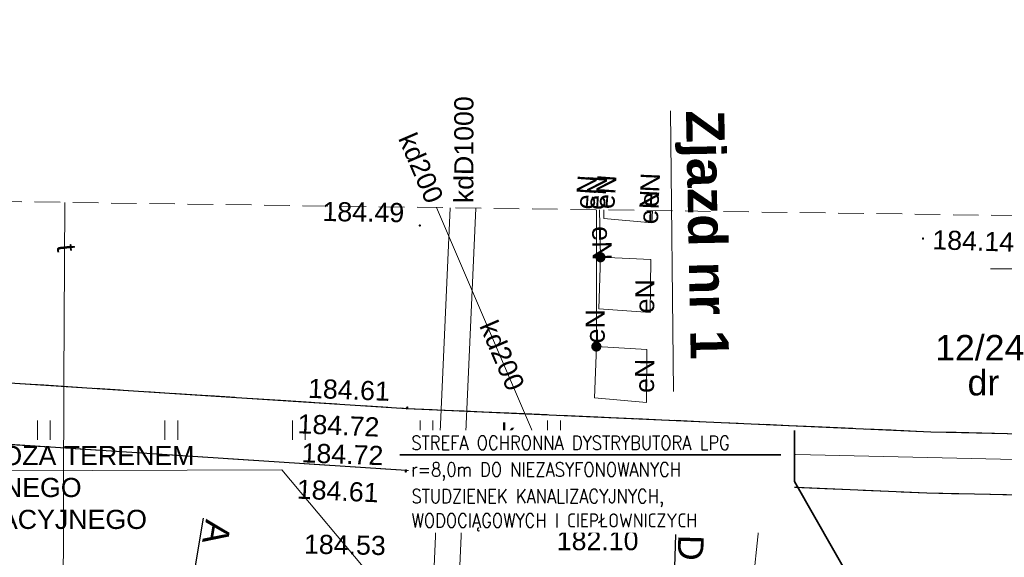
# Model space of a CAD drawing. Extents: x 8014 to 6635291, y -5609 to 5765892.
# Tile 33 of 158: x 6601109 to 6601148, y 5731839 to 5731860. Entities that reach past the tile are written whole.
import ezdxf
from ezdxf.enums import TextEntityAlignment as Align

# ---------------------------------------------------------------- set-up
doc = ezdxf.new("R2010")
doc.units = 0
doc.linetypes.add('PRZER2-1', pattern=[1.5, 1, -0.5])
doc.linetypes.add('PRZER3-1', pattern=[2, 1.5, -0.5])
doc.layers.get('0').update_dxf_attribs({"linetype": 'CONTINUOUS'})
for name, color, linetype, lineweight in [('!m_linie przekrojowe', 170, 'CONTINUOUS', 20), ('EGDE_O', 7, 'CONTINUOUS', 18), ('GSLKRW', 7, 'CONTINUOUS', 25), ('GSPWPS', 7, 'CONTINUOUS', 13), ('GSPWPS_O', 7, 'CONTINUOUS', 13), ('GSSKOA', 7, 'CONTINUOUS', 18), ('GSSUTR', 7, 'CONTINUOUS', 18), ('GUPIWZ', 7, 'CONTINUOUS', 18), ('GUPIWZ_O', 7, 'CONTINUOUS', 18), ('GUPPRZ_O', 7, 'CONTINUOUS', 18), ('OPIS', 7, 'CONTINUOUS', 0), ('Ramka sekcyjna', 7, 'CONTINUOUS', 18), ('T_odn', 7, 'CONTINUOUS', 35)]:
    doc.layers.add(name, color=color, linetype=linetype, lineweight=lineweight)
for name, color, linetype in [('_WIDOK', 255, 'CONTINUOUS'), ('a_zieleń', 80, 'CONTINUOUS'), ('T_opisy', 7, 'CONTINUOUS')]:
    doc.layers.add(name, color=color, linetype=linetype)
for name, color, linetype, lineweight, true_color in [('EGUG_O', 7, 'CONTINUOUS', 18, 0x008000), ('GOSRBG', 4, 'CONTINUOUS', 35, 0x00ffff), ('GULEPR', 1, 'CONTINUOUS', 18, 0xff0000), ('GULEPR_O', 1, 'CONTINUOUS', 18, 0xff0000), ('GULKPR', 7, 'CONTINUOUS', 18, 0x803300), ('GULKPR_O', 7, 'CONTINUOUS', 18, 0x803300), ('GULTPR', 7, 'CONTINUOUS', 18, 0xff9100), ('GULTPR_O', 7, 'CONTINUOUS', 18, 0xff9100), ('GUPEUT', 1, 'CONTINUOUS', 18, 0xff0000), ('GUPKSD', 7, 'CONTINUOUS', 18, 0x803300), ('SUEP_O', 1, 'CONTINUOUS', 18, 0xff0000), ('SUKP_O', 7, 'CONTINUOUS', 18, 0x803300)]:
    doc.layers.add(name, color=color, linetype=linetype, lineweight=lineweight, true_color=true_color)
doc.styles.add('Arial', font='arial.ttf')
doc.styles.add('WYM--ROMANSSHX-08', font='ROMANS.SHX', dxfattribs={"width": 0.8})

# ---------------------------------------------------------------- blocks, each defined once
blk = doc.blocks.new('D_GUPKSD1_1')
at = {"color": 0}
blk.add_lwpolyline([(0, 0.25), (0.064705, 0.241481), (0.125, 0.216506), (0.176777, 0.176777), (0.216506, 0.125), (0.241481, 0.064705), (0.25, 0), (0.241481, -0.064705), (0.216506, -0.125), (0.176777, -0.176777), (0.125, -0.216506), (0.064705, -0.241481), (0, -0.25), (-0.064705, -0.241481), (-0.125, -0.216506), (-0.176777, -0.176777), (-0.216506, -0.125), (-0.241481, -0.064705), (-0.25, 0), (-0.241481, 0.064705), (-0.216506, 0.125), (-0.176777, 0.176777), (-0.125, 0.216506), (-0.064705, 0.241481)], close=True, dxfattribs=at)
blk = doc.blocks.new('D_GUPIWZ1_1')
at = {"color": 0}
blk.add_lwpolyline([(0, 0.25), (0.064705, 0.241481), (0.125, 0.216506), (0.176777, 0.176777), (0.216506, 0.125), (0.241481, 0.064705), (0.25, 0), (0.241481, -0.064705), (0.216506, -0.125), (0.176777, -0.176777), (0.125, -0.216506), (0.064705, -0.241481), (0, -0.25), (-0.064705, -0.241481), (-0.125, -0.216506), (-0.176777, -0.176777), (-0.216506, -0.125), (-0.241481, -0.064705), (-0.25, 0), (-0.241481, 0.064705), (-0.216506, 0.125), (-0.176777, 0.176777), (-0.125, 0.216506), (-0.064705, 0.241481)], close=True, dxfattribs=at)
blk = doc.blocks.new('D_GUPEUT1')
blk.add_hatch(color=0).paths.add_polyline_path([(-0.2, 0), (-0.193185, -0.051764), (-0.173205, -0.1), (-0.141421, -0.141421), (-0.1, -0.173205), (-0.051764, -0.193185), (0, -0.2), (0.051764, -0.193185), (0.1, -0.173205), (0.141421, -0.141421), (0.173205, -0.1), (0.193185, -0.051764), (0.2, 0), (0.193185, 0.051764), (0.173205, 0.1), (0.141421, 0.141421), (0.1, 0.173205), (0.051764, 0.193185), (0, 0.2), (-0.051764, 0.193185), (-0.1, 0.173205), (-0.141421, 0.141421), (-0.173205, 0.1), (-0.193185, 0.051764)])
blk = doc.blocks.new('D_GSPWPS1')
blk.add_hatch(color=0).paths.add_polyline_path([(-0.045, 0), (-0.043467, -0.011647), (-0.038971, -0.0225), (-0.03182, -0.03182), (-0.0225, -0.038971), (-0.011647, -0.043467), (0, -0.045), (0.011647, -0.043467), (0.0225, -0.038971), (0.03182, -0.03182), (0.038971, -0.0225), (0.043467, -0.011647), (0.045, 0), (0.043467, 0.011647), (0.038971, 0.0225), (0.03182, 0.03182), (0.0225, 0.038971), (0.011647, 0.043467), (0, 0.045), (-0.011647, 0.043467), (-0.0225, 0.038971), (-0.03182, 0.03182), (-0.038971, 0.0225), (-0.043467, 0.011647)])
blk = doc.blocks.new('D_GSSUTR1')
at = {"color": 0}
for points in [[(-0.25666, 0.36165), (-0.25666, -0.38835)], [(0.24334, -0.38835), (0.24334, 0.36165)]]:
    blk.add_lwpolyline(points, dxfattribs=at)

msp = doc.modelspace()

# ---------------------------------------------------------------- hatches: boundary and pattern name
at = {"layer": 'a_zieleń', "transparency": 33554687}
h = msp.add_hatch(dxfattribs=at)
h.set_pattern_fill('ANSI31', color=256, scale=2, angle=0.5416)
h.set_pattern_definition([(45.54155787, (6600987.53512, 5732094.77134), (-0.1784396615, 0.175097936), [])])
edge = h.paths.add_edge_path()
edge.add_line((6601184.523, 5731785.715), (6601184.767, 5731785.473))
edge.add_line((6601184.767, 5731785.473), (6601208.79, 5731802.27))
edge.add_line((6601208.79, 5731802.27), (6601211.05, 5731814.48))
edge.add_line((6601211.05, 5731814.48), (6601142.151, 5731813.823))
edge.add_arc((6601143.698, 5731819.102), 5.501, 253.6603, 270.5475)
edge.add_line((6601143.751, 5731813.601), (6601191.034, 5731814.053))
edge.add_arc((6601191.122, 5731812.113), 1.942, 359.8374, 92.594, ccw=False)
edge.add_line((6601193.063, 5731812.108), (6601193.074, 5731811.004))
edge.add_line((6601193.074, 5731811.004), (6601197.383, 5731811.045))
edge.add_line((6601197.383, 5731811.045), (6601197.425, 5731806.621))
edge.add_line((6601197.425, 5731806.621), (6601199.732, 5731806.642))
edge.add_line((6601199.732, 5731806.642), (6601199.803, 5731799.171))
edge.add_line((6601199.803, 5731799.171), (6601197.516, 5731797.165))
edge.add_line((6601197.516, 5731797.165), (6601194.216, 5731797.133))
edge.add_line((6601194.216, 5731797.133), (6601194.251, 5731793.47))
edge.add_arc((6601191.538, 5731793.658), 2.72, 281.0894, 356.0358, ccw=False)
edge.add_line((6601192.061, 5731790.989), (6601185.152, 5731786.156))
edge.add_arc((71774552.687, -87417922.681), 113685689.918, 124.97904394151, 124.97904432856)
h.paths.add_polyline_path([(6601204.906, 5731809.178), (6601202.577, 5731808.579), (6601203.741, 5731808.879)], flags=16)

# ---------------------------------------------------------------- linework, layer by layer
at = {"layer": '!m_linie przekrojowe', "color": 0}
msp.add_lwpolyline([(6601135.069, 5731845.192), (6601134.953, 5731856.191)], dxfattribs=at)
at = {"layer": '!m_linie przekrojowe', "lineweight": 25}
msp.add_lwpolyline([(6601116.161, 5731837.261), (6601116.653, 5731840.22)], dxfattribs=at)
at = {"layer": 'GOSRBG', "color": 8, "linetype": 'PRZER2-1', "lineweight": 18, "elevation": 10.04}
msp.add_lwpolyline([(6601299.084, 5731734.247), (6601325.67, 5731736.853), (6601330.011, 5731849.566), (6601060.655, 5731853.302), (6601096.398, 5731719.42), (6601107.997, 5731690.995)], close=True, dxfattribs=at)
at = {"layer": 'GSLKRW', "color": 8, "linetype": 'Continuous', "lineweight": 25, "elevation": 10.18}
msp.add_lwpolyline([(6601164.97, 5731840.783), (6601144.999, 5731841.203), (6601124.591, 5731842.096), (6601106.062, 5731843.303), (6601093.63, 5731844.263), (6601092.637, 5731844.339), (6601085.625, 5731844.941), (6601084.552, 5731845.067), (6601080.864, 5731845.681, -0.925805), (6601081.325, 5731847.676), (6601084.855, 5731847.418), (6601085.84, 5731847.338), (6601092.777, 5731846.74), (6601093.821, 5731846.636), (6601106.408, 5731845.701), (6601124.621, 5731844.526), (6601145.154, 5731843.61), (6601154.722, 5731843.395)], format="xyb", dxfattribs=at)
at = {"layer": 'GSSKOA', "color": 8, "linetype": 'PRZER3-1', "lineweight": 18, "elevation": 10.18}
msp.add_lwpolyline([(6601081.325, 5731847.676), (6601084.855, 5731847.418), (6601085.84, 5731847.338), (6601087.9, 5731847.16), (6601092.777, 5731846.74), (6601093.821, 5731846.636), (6601106.408, 5731845.701), (6601124.621, 5731844.526), (6601145.154, 5731843.61), (6601154.722, 5731843.395), (6601164.716, 5731843.565), (6601185.236, 5731845.561, -0.022667), (6601196.957, 5731846.674, -0.016793), (6601205.157, 5731846.59), (6601224.725, 5731845.936), (6601244.731, 5731845.434)], format="xyb", dxfattribs=at)
msp.add_lwpolyline([(6601244.525, 5731841.414), (6601224.996, 5731841.225), (6601204.905, 5731841.032), (6601184.86, 5731840.79), (6601164.97, 5731840.783), (6601144.999, 5731841.203), (6601124.591, 5731842.096), (6601106.062, 5731843.303), (6601093.63, 5731844.263), (6601092.637, 5731844.339), (6601087.652, 5731844.767), (6601085.625, 5731844.941), (6601084.552, 5731845.067), (6601080.864, 5731845.681)], dxfattribs=at)
at = {"layer": 'GSSUTR', "color": 8, "linetype": 'PRZER2-1', "lineweight": 18, "elevation": 10.1}
msp.add_lwpolyline([(6601164.97, 5731840.783), (6601144.999, 5731841.203), (6601124.591, 5731842.096), (6601106.062, 5731843.303), (6601093.63, 5731844.263), (6601092.637, 5731844.339), (6601087.652, 5731844.767), (6601087.672, 5731844.955), (6601087.888, 5731847.041), (6601087.9, 5731847.16), (6601092.777, 5731846.74), (6601093.821, 5731846.636), (6601106.408, 5731845.701), (6601124.621, 5731844.526), (6601145.154, 5731843.61), (6601154.722, 5731843.395)], dxfattribs=at)
at = {"layer": 'GULEPR', "color": 8, "linetype": 'Continuous', "lineweight": 18, "elevation": 10.14}
for points in [[(6601132.06, 5731852.312), (6601132.05, 5731846.95)], [(6601132.174, 5731852.31), (6601132.21, 5731850.45)], [(6601134.251, 5731852.281), (6601134.23, 5731851.8), (6601132.34, 5731851.97), (6601132.349, 5731852.308)]]:
    msp.add_lwpolyline(points, dxfattribs=at)
for points in [[(6601132.21, 5731850.45), (6601134.18, 5731850.36), (6601134.16, 5731848.29), (6601132.15, 5731848.43)], [(6601132.05, 5731846.95), (6601134.03, 5731846.84), (6601134.01, 5731844.76), (6601131.98, 5731844.94)]]:
    msp.add_lwpolyline(points, close=True, dxfattribs=at)
at = {"layer": 'GULKPR', "color": 8, "linetype": 'Continuous', "lineweight": 18, "elevation": 10.14}
for points in [[(6601099.224, 5731712.494), (6601108.572, 5731718.328), (6601112.158, 5731720.57), (6601161.723, 5731751.505), (6601162.169, 5731751.783), (6601163.389, 5731753.23), (6601164.019, 5731755.004), (6601163.99, 5731756.883), (6601163.29, 5731758.683), (6601125.738, 5731819.998), (6601125.053, 5731823.996), (6601126.325, 5731852.391)], [(6601099.608, 5731711.554), (6601109.102, 5731717.48), (6601112.688, 5731719.722), (6601162.252, 5731750.656), (6601162.832, 5731751.018), (6601164.27, 5731752.725), (6601165.022, 5731754.839), (6601164.988, 5731757.078), (6601164.19, 5731759.129), (6601126.691, 5731820.356), (6601126.057, 5731824.058), (6601127.325, 5731852.377)], [(6601125.783, 5731852.399), (6601129.7, 5731843.26)], [(6601272.599, 5731843.699), (6601260.06, 5731842.66), (6601250.45, 5731842.8), (6601232.84, 5731842.76), (6601223.22, 5731842.8), (6601215.56, 5731842.83), (6601186.63, 5731841.95), (6601160.51, 5731842.25), (6601138.72, 5731842.74), (6601129.7, 5731843.26)], [(6601137.837, 5731834.364), (6601137.863, 5731834.613), (6601138.72, 5731842.74)]]:
    msp.add_lwpolyline(points, dxfattribs=at)
at = {"layer": 'GULTPR', "color": 8, "linetype": 'Continuous', "lineweight": 18, "elevation": 10.14}
msp.add_lwpolyline([(6601111.218, 5731852.601), (6601111.18, 5731845.6), (6601111.11, 5731822.38), (6601111.15, 5731821.94)], dxfattribs=at)
at = {"layer": 'GUPPRZ_O', "color": 8, "linetype": 'Continuous', "lineweight": 13, "elevation": 10.8, "flags": 128}
msp.add_lwpolyline([(6601129.7, 5731843.26), (6601130.498, 5731839.889), (6601133.578, 5731839.889)], dxfattribs=at)
at = {"layer": 'OPIS', "linetype": 'Continuous'}
for q in [(6601093.727, 5731842.039, 0.62), (6601135.709, 5731823.1, 10.22)]:
    msp.add_line((6601119.727, 5731842.115, 0.62), q, dxfattribs=at)
at = {"layer": 'Ramka sekcyjna', "color": 8, "linetype": 'Continuous', "lineweight": 18, "elevation": 100, "flags": 128}
msp.add_lwpolyline([(6601152.5, 5731850), (6601147.5, 5731850)], dxfattribs=at)

# ---------------------------------------------------------------- block references
at = {"layer": 'GSPWPS', "color": 8, "linetype": 'Continuous', "lineweight": 13}
for p in [(6601125.131, 5731851.696, 10.08), (6601144.851, 5731851.182, 10.08), (6601124.621, 5731844.526, 10.08), (6601124.641, 5731844.559, 10.08), (6601124.579, 5731842.053, 10.08), (6601124.591, 5731842.096, 10.08)]:
    msp.add_blockref('D_GSPWPS1', p, dxfattribs=at)
at = {"layer": 'GSSUTR', "color": 8, "linetype": 'Continuous', "lineweight": 18}
for p in [(6601110.398, 5731843.685, 10.1), (6601115.398, 5731843.685, 10.1), (6601120.398, 5731843.685, 10.1), (6601125.398, 5731843.685, 10.1), (6601130.398, 5731843.685, 10.1)]:
    msp.add_blockref('D_GSSUTR1', p, dxfattribs=at)
at = {"layer": 'GUPEUT', "color": 8, "linetype": 'Continuous', "lineweight": 18}
for p in [(6601132.21, 5731850.45, 10.16), (6601132.05, 5731846.95, 10.16)]:
    msp.add_blockref('D_GUPEUT1', p, dxfattribs=at)
at = {"layer": 'GUPIWZ', "color": 8, "linetype": 'Continuous', "lineweight": 18}
msp.add_blockref('D_GUPIWZ1_1', (6601129.6, 5731842.94, 10.18), dxfattribs=at)
at = {"layer": 'GUPKSD', "color": 8, "linetype": 'Continuous', "lineweight": 18}
msp.add_blockref('D_GUPKSD1_1', (6601129.7, 5731843.26, 10.16), dxfattribs=at)

# ---------------------------------------------------------------- texts
at = {"layer": '!m_linie przekrojowe', "color": 0, "insert": (6601135.109, 5731856.194), "char_height": 1.5, "width": 11.02084, "attachment_point": 7, "rotation": 271.1104, "style": 'Arial'}
msp.add_mtext('{\\fArial|b1|i0|c238|p34;Zjazd nr 1}', dxfattribs=at)
at = {"layer": '!m_linie przekrojowe', "lineweight": 25, "char_height": 1, "width": 3, "attachment_point": 7, "style": 'Arial'}
for s, insert, rotation in [('A', (6601116.751, 5731840.204), 260.5613), ('D', (6601135.263, 5731839.58), 268.3101)]:
    msp.add_mtext(s, dxfattribs=dict(at, insert=insert, rotation=rotation))
at = {"layer": 'EGDE_O', "color": 8, "linetype": 'Continuous', "lineweight": 0, "style": 'Arial'}
msp.add_text('12/24', height=1, dxfattribs=at).set_placement((6601147.075, 5731846.405, 10.8), align=Align.CENTER)
at = {"layer": 'EGUG_O', "color": 8, "linetype": 'Continuous', "lineweight": 0, "style": 'Arial'}
msp.add_text('dr', height=1, dxfattribs=at).set_placement((6601147.22, 5731845.036, 10.8), align=Align.CENTER)
at = {"layer": 'GSPWPS_O', "color": 8, "linetype": 'Continuous', "lineweight": 0, "style": 'Arial'}
for s, rotation, p in [('184.49', 359.1363, (6601121.31, 5731851.871, 10.8)), ('184.14', 358.2275, (6601145.209, 5731850.765, 10.8)), ('184.61', 357.7911, (6601120.739, 5731844.942, 10.8)), ('184.72', 357.5966, (6601120.328, 5731843.551, 10.8)), ('184.72', 357.9384, (6601120.486, 5731842.413, 10.8)), ('184.61', 357.3609, (6601120.297, 5731840.99, 10.8)), ('184.53', 358.934, (6601120.586, 5731838.834, 10.8))]:
    msp.add_text(s, height=0.75, rotation=rotation, dxfattribs=at).set_placement(p)
at = {"layer": 'GULEPR_O', "color": 8, "linetype": 'Continuous', "lineweight": 0, "style": 'Arial'}
for rotation, p in [(87.4984, (6601134.487, 5731852.401, 10.8)), (271.1217, (6601131.895, 5731850.991, 10.8)), (89.4465, (6601134.322, 5731848.918, 10.8)), (89.8924, (6601132.378, 5731847.743, 10.8)), (89.4491, (6601134.313, 5731845.797, 10.8))]:
    msp.add_text('eN', height=0.75, rotation=rotation, dxfattribs=at).set_placement(p, align=Align.CENTER)
at = {"layer": 'GULKPR_O', "color": 8, "linetype": 'Continuous', "lineweight": 0, "style": 'Arial'}
msp.add_text('kd200', height=0.75, rotation=293.1985, dxfattribs=at).set_placement((6601128.016, 5731846.453, 10.8), align=Align.CENTER)
at = {"layer": 'GULTPR_O', "color": 8, "linetype": 'Continuous', "lineweight": 0, "style": 'Arial'}
msp.add_text('t', height=0.75, rotation=276.0124, dxfattribs=at).set_placement((6601110.912, 5731850.778, 10.8), align=Align.CENTER)
at = {"layer": 'GUPIWZ_O', "color": 8, "linetype": 'Continuous', "lineweight": 0, "style": 'Arial'}
msp.add_text('k', height=0.75, dxfattribs=at).set_placement((6601128.85, 5731843.19, 10.8), align=Align.RIGHT)
at = {"layer": 'GUPPRZ_O', "color": 8, "linetype": 'Continuous', "lineweight": 0, "style": 'Arial'}
for s, p in [('184.67', (6601130.676, 5731840.281, 10.8)), ('182.10', (6601130.498, 5731838.967, 10.8))]:
    msp.add_text(s, height=0.75, dxfattribs=at).set_placement(p)
at = {"layer": 'OPIS', "linetype": 'Continuous', "insert": (6601094.123, 5731843.051, 10.14), "char_height": 0.75, "width": 23.72318, "attachment_point": 1, "style": 'Arial'}
msp.add_mtext('UKŁAD DROGOWY WJAZD  POZA TERENEM OPRACOWANIA  WG. ODRĘBNEGO POSTĘPOWANIA ADMINISTRACYJNEGO', dxfattribs=at)
at = {"layer": 'SUEP_O', "color": 8, "linetype": 'Continuous', "lineweight": 0, "style": 'Arial'}
for rotation, p in [(85.7321, (6601132.021, 5731852.971, 10.8)), (85.7321, (6601132.426, 5731852.953, 10.8)), (85.7321, (6601132.796, 5731852.988, 10.8)), (87.4984, (6601134.516, 5731853.07, 10.8))]:
    msp.add_text('eN', height=0.75, rotation=rotation, dxfattribs=at).set_placement(p, align=Align.CENTER)
at = {"layer": 'SUKP_O', "color": 8, "linetype": 'Continuous', "lineweight": 0, "style": 'Arial'}
for s, rotation, p in [('kdD1000', 89.9389, (6601127.23, 5731854.663, 10.8)), ('kd200', 293.1985, (6601124.834, 5731853.802, 10.8))]:
    msp.add_text(s, height=0.75, rotation=rotation, dxfattribs=at).set_placement(p, align=Align.CENTER)

# ---------------------------------------------------------------- next in the draw order: wipeouts: each hides what was drawn before it
msp.add_wipeout([(6601124.698, 5731843.661), (6601124.698, 5731839.654), (6601139.813, 5731839.654), (6601139.813, 5731843.661), (6601139.813, 5731843.661)]).translate(0, 0, 10.14).dxf.layer = '_WIDOK'

# ---------------------------------------------------------------- next in the draw order: linework, layer by layer
at = {"layer": '!m_linie przekrojowe', "lineweight": 25}
msp.add_lwpolyline([(6601135.074, 5731836.584), (6601135.163, 5731839.583)], dxfattribs=at)
at = {"layer": 'T_odn', "ltscale": 0.5}
msp.add_line((6601139.283, 5731842.707, 10.14), (6601124.35, 5731842.707, 10.14), dxfattribs=at)
at = {"layer": 'T_odn'}
msp.add_lwpolyline([(6601139.813, 5731843.661), (6601139.813, 5731841.658), (6601154.543, 5731815.826)], dxfattribs=at)

# ---------------------------------------------------------------- next in the draw order: texts
at = {"layer": 'T_opisy', "lineweight": 40, "ltscale": 3, "style": 'WYM--ROMANSSHX-08', "width": 0.85}
for s, p in [('STREFA OCHRONNA DYSTRYBUTORA LPG', (6601124.798, 5731842.904, 1.14)), ('r=8,0m DO NIEZASYFONOWANYCH ', (6601124.789, 5731841.858, 1.14)), ('STUDZIENEK KANALIZACYJNYCH,', (6601124.806, 5731840.816, 10.14)), ('WODOCIĄGOWYCH I CIEPŁOWNICZYCH', (6601124.81, 5731839.859, 10.14))]:
    msp.add_text(s, height=0.55, dxfattribs=at).set_placement(p)

doc.saveas('drawing.dxf')
